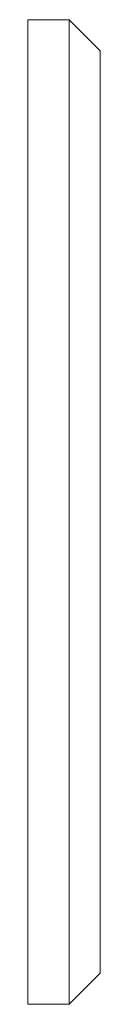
# Model space of a CAD drawing. Header units: millimetres. Extents: x 4497 to 13960, y 12291 to 16372.
# Tile 30 of 217: x 5428.892 to 5429.592, y 14065.884 to 14075.384. Entities that reach past the tile are written whole.
import ezdxf

# ---------------------------------------------------------------- set-up
doc = ezdxf.new("R2010")
doc.units = ezdxf.units.MM
doc.header["$LTSCALE"] = 0.8
doc.layers.get('0').update_dxf_attribs({"linetype": 'CONTINUOUS', "lineweight": 0})

msp = doc.modelspace()

# ---------------------------------------------------------------- linework, layer by layer
for p, q in [((5428.8916, 14075.3843), (5429.2915, 14075.3843)), ((5428.8916, 14065.8843), (5428.8916, 14075.3843)), ((5429.5916, 14075.0842), (5429.2915, 14075.3843)), ((5429.2915, 14075.3843), (5429.2915, 14065.8843)), ((5429.5915, 14075.0829), (5429.5915, 14066.1857)), ((5429.5916, 14066.1843), (5429.2915, 14065.8842)), ((5428.8916, 14065.8843), (5429.2915, 14065.8843))]:
    msp.add_line(p, q)

doc.saveas('drawing.dxf')
